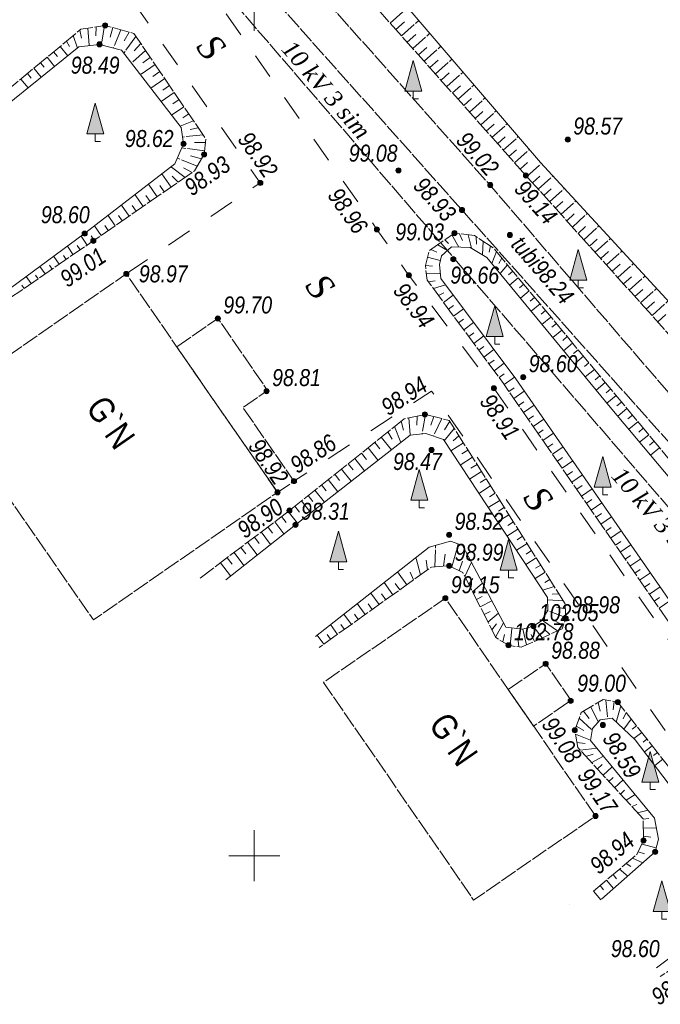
# Model space of a CAD drawing. Extents: x 333848 to 334623, y 4621401 to 4621702.
# Tile 3 of 10: x 333886 to 333924, y 4621541 to 4621599. Entities that reach past the tile are written whole.
import ezdxf
from ezdxf.enums import TextEntityAlignment as Align

# ---------------------------------------------------------------- set-up
doc = ezdxf.new("R2010")
doc.units = 0
doc.header["$MEASUREMENT"] = 0
doc.header["$PDMODE"] = 32
doc.header["$PDSIZE"] = 0.3
for name, pattern in [('Build_Contour_Extension_m1', [1, 1, 0]), ('Build_Contour_Notresid_m1', [1, 1, 0]), ('Commnctn_Electr_VLP_High_Built_m1', [1, 1, 0]), ('Footway_NotBorder_Line_m1', [3, 1.5, -1.5]), ('Hydrotech_Dry_Grooves_m1', [1, 1, 0]), ('Relef_Slope_Artificial_m1', [1, 1, 0])]:
    doc.linetypes.add(name, pattern=pattern)
for name, color, linetype, lineweight in [('AUTO#_ROADS_EXIST_L', 18, 'Continuous', 15), ('AUTO#_ROADS_MTRAL_T', 18, 'Continuous', 15), ('GREEN_VGTAT_SRVEY_B', 18, 'Continuous', 15)]:
    doc.layers.add(name, color=color, linetype=linetype, lineweight=lineweight)
for name, color, linetype in [('BUILD_COMMN_CNTUR_L', 18, 'Continuous'), ('BUILD_NORES_CNTUR_P', 18, 'Continuous'), ('BUILD_NORES_TITLE_T', 18, 'Continuous'), ('COMMN_OBJCT_ELCTR_L', 18, 'Continuous'), ('COMMN_OBJCT_ELCTR_T', 18, 'Continuous'), ('GEODS_POINT_GRID#_B', 18, 'Continuous'), ('HYDRO_TECHN_CANAL_L', 18, 'Continuous'), ('RELEF_POINT_PICKT_B', 18, 'Continuous'), ('RELEF_POINT_PICKT_T', 18, 'Continuous'), ('RELEF_SLOPE_#####_L', 18, 'Continuous')]:
    doc.layers.add(name, color=color, linetype=linetype)
doc.styles.add('БМ-431 (Times New Roman К)', font='timesi.ttf', dxfattribs={"height": 1})
doc.styles.add('Д-431 (Arial Narrow К)', font='ARIALNI.TTF', dxfattribs={"height": 1})
doc.styles.add('Р-131 (Arial Narrow)', font='ARIALN.TTF', dxfattribs={"height": 1})
doc.linetypes.add('Relef_Slope_Artificial_Botton_m1', pattern='A,0,[3,Topography.shx,S=0.25,R=0,X=0,Y=0],-1', length=1)

# ---------------------------------------------------------------- blocks, each defined once
blk = doc.blocks.new('PointHight_m1')
at = {"layer": 'RELEF_POINT_PICKT_B', "linetype": 'Continuous', "lineweight": 15}
h = blk.add_hatch(color=18, dxfattribs=at)
edge = h.paths.add_edge_path()
edge.add_arc((0, 0), 0.3, 0, 360)
at = {"layer": 'RELEF_POINT_PICKT_B', "color": 18, "linetype": 'Continuous', "lineweight": 15}
blk.add_circle((0, 0), 0.3, dxfattribs=at)
blk.add_point((0, 0), dxfattribs=at)
blk = doc.blocks.new('CrossCoord_m1')
at = {"layer": 'GEODS_POINT_GRID#_B', "color": 3, "lineweight": 20, "flags": 128}
for points in [[(0, 3), (0, -3)], [(-3, 0), (3, 0)]]:
    blk.add_lwpolyline(points, dxfattribs=at)
blk = doc.blocks.new('GreenPoplar_m1')
at = {"layer": 'GREEN_VGTAT_SRVEY_B', "linetype": 'Continuous', "lineweight": 13}
blk.add_hatch(color=18, dxfattribs=at).paths.add_polyline_path([(-1, 0.9), (1, 0.9), (0, 4.5)])
at = {"layer": 'GREEN_VGTAT_SRVEY_B', "color": 18, "linetype": 'Continuous', "lineweight": 13}
for p, q in [((-1, 0.9), (0, 4.5)), ((0, 4.5), (1, 0.9)), ((-1, 0.9), (1, 0.9))]:
    blk.add_line(p, q, dxfattribs=at)
blk.add_lwpolyline([(0.6, 0), (0, 0), (0, 0.9)], dxfattribs=at)

msp = doc.modelspace()

# ---------------------------------------------------------------- linework, layer by layer
at = {"layer": 'AUTO#_ROADS_EXIST_L', "color": 18, "linetype": 'Footway_NotBorder_Line_m1', "lineweight": 15, "flags": 128}
for points in [[(333892.48, 4621584.21), (333900.36, 4621589.56), (333890.52, 4621603.59), (333893.61, 4621606.26), (333907.22, 4621586.83), (333907.22, 4621586.83), (333909.057, 4621584.187), (333909.1, 4621584.13), (333914.1, 4621577.49), (333925.17, 4621561.56), (333933.09, 4621549.85), (333930.551, 4621548.057), (333918.5, 4621565.594), (333910.433, 4621577.325), (333902.34, 4621572.03)], [(333901.769, 4621572.851), (333901.769, 4621572.851)], [(333902.34, 4621572.03), (333902.34, 4621572.03)], [(333902.34, 4621572.03), (333902.34, 4621572.03)], [(333902.946, 4621571.234), (333902.946, 4621571.234)]]:
    msp.add_lwpolyline(points, dxfattribs=at)
at = {"layer": 'BUILD_COMMN_CNTUR_L', "color": 18, "linetype": 'Build_Contour_Extension_m1', "lineweight": 13, "flags": 128}
for points in [[(333895.45, 4621579.921), (333897.86, 4621581.59), (333900.788, 4621577.362), (333899.342, 4621576.361), (333902.34, 4621572.03), (333901.375, 4621571.362), (333895.45, 4621579.921)], [(333914.942, 4621559.774), (333917.14, 4621561.29), (333918.621, 4621559.144), (333916.423, 4621557.627), (333914.942, 4621559.774)]]:
    msp.add_lwpolyline(points, dxfattribs=at)
at = {"layer": 'BUILD_NORES_CNTUR_P', "color": 18, "linetype": 'Build_Contour_Notresid_m1', "lineweight": 13, "flags": 128}
for points in [[(333901.37, 4621571.37), (333892.48, 4621584.21), (333881.653, 4621576.714), (333890.543, 4621563.874)], [(333920.07, 4621552.34), (333911.24, 4621565.14), (333904.074, 4621560.196), (333912.904, 4621547.396)]]:
    msp.add_lwpolyline(points, close=True, dxfattribs=at)
at = {"layer": 'COMMN_OBJCT_ELCTR_L', "color": 1, "linetype": 'Commnctn_Electr_VLP_High_Built_m1', "lineweight": 20, "flags": 128}
msp.add_lwpolyline([(333899.356, 4621625.007), (333888.17, 4621612.52), (333940.7, 4621551.52), (333946.562, 4621543.997)], dxfattribs=at)
at = {"layer": 'HYDRO_TECHN_CANAL_L', "color": 3, "linetype": 'Hydrotech_Dry_Grooves_m1', "lineweight": 15, "flags": 128}
msp.add_lwpolyline([(333882.903, 4621620.78), (333889.94, 4621612.96), (333912.22, 4621587.97), (333931.26, 4621566.59), (333943.77, 4621552.13), (333944.258, 4621552.044), (333944.711, 4621552.212), (333944.937, 4621552.588), (333944.957, 4621553.142), (333932.66, 4621567.6), (333913.837, 4621589.461), (333891.17, 4621614.97), (333884.062, 4621621.824)], dxfattribs=at)
at = {"layer": 'RELEF_SLOPE_#####_L', "color": 18, "linetype": 'Relef_Slope_Artificial_m1', "lineweight": 15, "flags": 128}
for points in [[(333915.98, 4621590), (333898.746, 4621609.324), (333898.38, 4621610.64), (333898.68, 4621612.838), (333907.21, 4621623.23), (333917.88, 4621632.83), (333932.09, 4621645.5), (333942.787, 4621655.95), (333944.087, 4621656.041), (333945.545, 4621655.692), (333960.72, 4621644.07), (333978.35, 4621629.51), (333997.32, 4621614.02), (334007.676, 4621606.059), (334008.11, 4621604.78), (334007.631, 4621603.291), (334004.71, 4621600.03), (333995.66, 4621593.25), (333978.17, 4621581.88), (333956.91, 4621568.25), (333944.821, 4621558.912), (333943.38, 4621558.53), (333941.787, 4621559.132), (333934.39, 4621569.55), (333915.98, 4621590)], [(333907.993, 4621598.956), (333909.025, 4621599.877)], [(333908.326, 4621598.583), (333908.838, 4621599.04)], [(333908.659, 4621598.209), (333909.677, 4621599.117)], [(333878.416, 4621589.495), (333882.73, 4621592.72), (333889.809, 4621598.602), (333891.23, 4621598.82), (333892.923, 4621598.353), (333897.149, 4621592.165), (333897.05, 4621591.24), (333896.492, 4621590.274), (333890.54, 4621586.16), (333884.839, 4621582.242)], [(333889.74, 4621598.545), (333889.841, 4621598.068)], [(333890.214, 4621598.664), (333890.301, 4621597.635)], [(333890.709, 4621598.74), (333890.685, 4621598.21)], [(333891.203, 4621598.816), (333891.017, 4621597.68)], [(333891.685, 4621598.694), (333891.526, 4621598.141)], [(333892.167, 4621598.561), (333891.718, 4621597.497)], [(333892.649, 4621598.428), (333892.359, 4621597.917)], [(333908.991, 4621597.836), (333909.497, 4621598.287)], [(333909.324, 4621597.463), (333910.328, 4621598.358)], [(333888.971, 4621597.906), (333889.146, 4621597.587)], [(333889.355, 4621598.225), (333889.604, 4621597.494)], [(333893.045, 4621598.174), (333892.334, 4621597.186)], [(333893.327, 4621597.762), (333892.941, 4621597.33)], [(333888.201, 4621597.267), (333888.426, 4621596.997)], [(333888.586, 4621597.586), (333889.04, 4621597.04)], [(333893.609, 4621597.349), (333892.777, 4621596.613)], [(333909.657, 4621597.09), (333910.155, 4621597.534)], [(333909.99, 4621596.717), (333910.979, 4621597.599)], [(333887.432, 4621596.628), (333887.651, 4621596.364)], [(333887.817, 4621596.947), (333888.26, 4621596.414)], [(333894.173, 4621596.523), (333893.304, 4621595.93)], [(333893.891, 4621596.936), (333893.444, 4621596.631)], [(333910.322, 4621596.344), (333910.813, 4621596.781)], [(333910.655, 4621595.971), (333911.63, 4621596.84)], [(333886.663, 4621595.989), (333886.877, 4621595.731)], [(333887.048, 4621596.308), (333887.481, 4621595.787)], [(333894.455, 4621596.11), (333894.033, 4621595.822)], [(333910.988, 4621595.597), (333911.472, 4621596.029)], [(333911.321, 4621595.224), (333912.281, 4621596.08)], [(333886.279, 4621595.669), (333886.702, 4621595.16)], [(333894.737, 4621595.697), (333893.917, 4621595.137)], [(333895.301, 4621594.871), (333894.529, 4621594.344)], [(333895.019, 4621595.284), (333894.621, 4621595.012)], [(333911.654, 4621594.851), (333912.13, 4621595.276)], [(333911.986, 4621594.478), (333912.932, 4621595.321)], [(333895.583, 4621594.458), (333895.209, 4621594.203)], [(333912.319, 4621594.105), (333912.788, 4621594.523)], [(333912.652, 4621593.732), (333913.583, 4621594.562)], [(333895.865, 4621594.045), (333895.142, 4621593.552)], [(333896.147, 4621593.633), (333895.797, 4621593.394)], [(333912.985, 4621593.358), (333913.447, 4621593.77)], [(333913.318, 4621592.985), (333914.234, 4621593.803)], [(333896.429, 4621593.22), (333895.65, 4621592.893)], [(333913.983, 4621592.239), (333914.885, 4621593.043)], [(333896.711, 4621592.807), (333896.228, 4621592.697)], [(333913.65, 4621592.612), (333914.105, 4621593.018)], [(333896.993, 4621592.394), (333895.793, 4621592.259)], [(333897.125, 4621591.943), (333896.483, 4621591.937)], [(333914.316, 4621591.866), (333914.763, 4621592.265)], [(333914.649, 4621591.493), (333915.536, 4621592.284)], [(333897.072, 4621591.446), (333895.747, 4621591.622)], [(333914.982, 4621591.119), (333915.422, 4621591.512)], [(333915.314, 4621590.746), (333916.187, 4621591.525)], [(333896.654, 4621590.554), (333895.483, 4621591.014)], [(333896.904, 4621590.987), (333896.259, 4621591.152)], [(333915.647, 4621590.373), (333916.08, 4621590.759)], [(333895.935, 4621589.889), (333895.102, 4621590.499)], [(333896.346, 4621590.173), (333895.849, 4621590.442)], [(333916.033, 4621589.941), (333916.889, 4621590.711)], [(333895.112, 4621589.32), (333894.578, 4621590.094)], [(333895.524, 4621589.605), (333895.182, 4621589.951)], [(333916.368, 4621589.569), (333916.798, 4621589.956)], [(333916.702, 4621589.198), (333917.567, 4621589.976)], [(333894.29, 4621588.752), (333893.785, 4621589.482)], [(333894.701, 4621589.036), (333894.441, 4621589.412)], [(333917.037, 4621588.826), (333917.471, 4621589.217)], [(333917.371, 4621588.455), (333918.244, 4621589.241)], [(333893.467, 4621588.183), (333892.993, 4621588.87)], [(333893.879, 4621588.468), (333893.634, 4621588.822)], [(333917.706, 4621588.083), (333918.145, 4621588.478)], [(333918.04, 4621587.711), (333918.922, 4621588.505)], [(333892.645, 4621587.615), (333892.2, 4621588.257)], [(333893.056, 4621587.899), (333892.826, 4621588.231)], [(333891.822, 4621587.046), (333891.408, 4621587.645)], [(333892.233, 4621587.33), (333892.019, 4621587.641)], [(333918.375, 4621587.34), (333918.818, 4621587.739)], [(333918.709, 4621586.968), (333919.6, 4621587.77)], [(333890.999, 4621586.478), (333890.616, 4621587.033)], [(333891.411, 4621586.762), (333891.211, 4621587.05)], [(333919.044, 4621586.597), (333919.491, 4621586.999)], [(333919.378, 4621586.225), (333920.278, 4621587.035)], [(333890.176, 4621585.91), (333889.821, 4621586.426)], [(333890.588, 4621586.193), (333890.404, 4621586.46)], [(333937.409, 4621558.107), (333941.021, 4621554.024), (333941.16, 4621553.19), (333940.7, 4621551.52), (333936.74, 4621548.839), (333935.148, 4621548.7), (333934.28, 4621549.21), (333925.67, 4621561.871), (333914.66, 4621577.766), (333910.165, 4621583.849), (333910.064, 4621584.706), (333910.302, 4621585.585), (333911.77, 4621586.61), (333912.947, 4621586.475), (333914.075, 4621585.735), (333930.47, 4621566.01), (333937.409, 4621558.107)], [(333911.204, 4621586.215), (333911.431, 4621586.009)], [(333911.614, 4621586.501), (333912.036, 4621585.792)], [(333912.078, 4621586.575), (333912.247, 4621586.179)], [(333912.575, 4621586.518), (333912.781, 4621585.728)], [(333913.052, 4621586.406), (333913.078, 4621585.968)], [(333913.47, 4621586.132), (333913.429, 4621585.333)], [(333919.713, 4621585.853), (333920.165, 4621586.26)], [(333920.048, 4621585.482), (333920.956, 4621586.299)], [(333889.352, 4621585.343), (333889.015, 4621585.834)], [(333889.764, 4621585.627), (333889.591, 4621585.878)], [(333910.385, 4621585.642), (333910.731, 4621585.487)], [(333910.795, 4621585.928), (333911.36, 4621585.585)], [(333913.888, 4621585.857), (333913.812, 4621585.487)], [(333914.251, 4621585.522), (333913.976, 4621584.823)], [(333920.382, 4621585.11), (333920.838, 4621585.521)], [(333920.717, 4621584.739), (333921.634, 4621585.564)], [(333888.528, 4621584.777), (333888.209, 4621585.241)], [(333888.94, 4621585.06), (333888.776, 4621585.299)], [(333910.198, 4621585.199), (333910.945, 4621584.992)], [(333914.571, 4621585.138), (333914.394, 4621584.834)], [(333887.704, 4621584.211), (333887.403, 4621584.648)], [(333888.116, 4621584.494), (333887.961, 4621584.719)], [(333910.067, 4621584.716), (333910.49, 4621584.667)], [(333914.891, 4621584.753), (333914.458, 4621584.237)], [(333915.21, 4621584.369), (333914.955, 4621584.156)], [(333921.051, 4621584.367), (333921.512, 4621584.782)], [(333921.386, 4621583.995), (333922.311, 4621584.829)], [(333886.88, 4621583.644), (333886.597, 4621584.055)], [(333887.292, 4621583.927), (333887.146, 4621584.139)], [(333910.121, 4621584.22), (333910.951, 4621584.241)], [(333910.24, 4621583.747), (333910.633, 4621583.813)], [(333915.53, 4621583.984), (333915.017, 4621583.558)], [(333921.72, 4621583.624), (333922.185, 4621584.042)], [(333922.055, 4621583.252), (333922.989, 4621584.093)], [(333886.468, 4621583.361), (333886.331, 4621583.56)], [(333910.537, 4621583.345), (333911.252, 4621583.574)], [(333915.849, 4621583.6), (333915.592, 4621583.386)], [(333916.169, 4621583.215), (333915.653, 4621582.786)], [(333922.389, 4621582.881), (333922.859, 4621583.303)], [(333922.724, 4621582.509), (333923.667, 4621583.358)], [(333910.834, 4621582.943), (333911.157, 4621583.107)], [(333911.131, 4621582.541), (333911.707, 4621582.966)], [(333916.489, 4621582.831), (333916.23, 4621582.615)], [(333923.393, 4621581.766), (333924.345, 4621582.623)], [(333911.428, 4621582.139), (333911.717, 4621582.352)], [(333911.726, 4621581.737), (333912.305, 4621582.165)], [(333916.808, 4621582.446), (333916.288, 4621582.014)], [(333917.128, 4621582.062), (333916.867, 4621581.845)], [(333923.058, 4621582.137), (333923.532, 4621582.564)], [(333912.023, 4621581.335), (333912.314, 4621581.55)], [(333917.447, 4621581.677), (333916.924, 4621581.242)], [(333923.727, 4621581.394), (333924.206, 4621581.825)], [(333912.32, 4621580.933), (333912.904, 4621581.364)], [(333917.767, 4621581.293), (333917.504, 4621581.074)], [(333918.087, 4621580.908), (333917.559, 4621580.47)], [(333912.617, 4621580.531), (333912.91, 4621580.747)], [(333912.914, 4621580.129), (333913.502, 4621580.563)], [(333918.406, 4621580.524), (333918.142, 4621580.304)], [(333913.212, 4621579.726), (333913.506, 4621579.944)], [(333913.509, 4621579.324), (333914.101, 4621579.762)], [(333918.726, 4621580.139), (333918.195, 4621579.698)], [(333919.046, 4621579.755), (333918.779, 4621579.533)], [(333913.806, 4621578.922), (333914.104, 4621579.14)], [(333919.365, 4621579.37), (333918.83, 4621578.926)], [(333914.103, 4621578.52), (333914.703, 4621578.955)], [(333919.685, 4621578.986), (333919.416, 4621578.763)], [(333920.004, 4621578.601), (333919.466, 4621578.153)], [(333914.4, 4621578.118), (333914.702, 4621578.335)], [(333914.696, 4621577.715), (333915.305, 4621578.149)], [(333920.324, 4621578.217), (333920.054, 4621577.992)], [(333914.981, 4621577.304), (333915.288, 4621577.521)], [(333920.644, 4621577.832), (333920.101, 4621577.381)], [(333920.963, 4621577.447), (333920.691, 4621577.221)], [(333915.265, 4621576.893), (333915.883, 4621577.325)], [(333921.283, 4621577.063), (333920.737, 4621576.609)], [(333915.55, 4621576.482), (333915.86, 4621576.697)], [(333915.835, 4621576.071), (333916.455, 4621576.5)], [(333921.602, 4621576.678), (333921.329, 4621576.451)], [(333921.922, 4621576.294), (333921.378, 4621575.842)], [(333896.824, 4621566.318), (333902.07, 4621570.3), (333908.827, 4621575.691), (333910.04, 4621575.95), (333911.465, 4621575.598), (333918.287, 4621564.821), (333918.32, 4621563.96), (333918.117, 4621563.35), (333915.694, 4621562.257), (333914.95, 4621562.38), (333914.207, 4621562.828), (333912.261, 4621566.663), (333911.47, 4621567.05), (333910.429, 4621566.979), (333903.816, 4621562.245)], [(333909.092, 4621575.747), (333909.178, 4621574.728)], [(333909.58, 4621575.852), (333909.554, 4621575.311)], [(333910.069, 4621575.943), (333909.876, 4621574.812)], [(333910.555, 4621575.823), (333910.386, 4621575.31)], [(333911.04, 4621575.703), (333910.549, 4621574.678)], [(333916.119, 4621575.66), (333916.43, 4621575.875)], [(333916.404, 4621575.249), (333917.025, 4621575.679)], [(333922.242, 4621575.909), (333921.971, 4621575.684)], [(333908.257, 4621575.236), (333908.624, 4621574.298)], [(333908.648, 4621575.547), (333908.774, 4621575.031)], [(333911.766, 4621575.123), (333911.175, 4621574.397)], [(333911.499, 4621575.546), (333911.189, 4621575.053)], [(333922.561, 4621575.525), (333922.022, 4621575.076)], [(333922.881, 4621575.14), (333922.612, 4621574.917)], [(333907.475, 4621574.612), (333908.07, 4621573.866)], [(333907.866, 4621574.924), (333908.106, 4621574.503)], [(333912.033, 4621574.701), (333911.701, 4621574.402)], [(333916.689, 4621574.838), (333917, 4621575.053)], [(333916.974, 4621574.427), (333917.596, 4621574.857)], [(333923.2, 4621574.756), (333922.665, 4621574.311)], [(333906.693, 4621573.988), (333907.282, 4621573.25)], [(333907.084, 4621574.3), (333907.38, 4621573.929)], [(333912.301, 4621574.278), (333911.561, 4621573.81)], [(333917.258, 4621574.016), (333917.569, 4621574.231)], [(333917.543, 4621573.605), (333918.166, 4621574.036)], [(333923.52, 4621574.371), (333923.253, 4621574.15)], [(333923.84, 4621573.987), (333923.309, 4621573.546)], [(333905.912, 4621573.365), (333906.494, 4621572.634)], [(333906.302, 4621573.676), (333906.595, 4621573.309)], [(333912.836, 4621573.434), (333912.112, 4621572.975)], [(333912.568, 4621573.856), (333912.202, 4621573.624)], [(333917.828, 4621573.194), (333918.139, 4621573.409)], [(333905.521, 4621573.053), (333905.81, 4621572.69)], [(333913.103, 4621573.011), (333912.745, 4621572.784)], [(333918.112, 4621572.782), (333918.736, 4621573.214)], [(333904.739, 4621572.429), (333905.025, 4621572.07)], [(333905.13, 4621572.741), (333905.706, 4621572.019)], [(333913.37, 4621572.589), (333912.662, 4621572.14)], [(333918.397, 4621572.371), (333918.709, 4621572.588)], [(333918.682, 4621571.96), (333919.306, 4621572.393)], [(333903.957, 4621571.806), (333904.241, 4621571.451)], [(333904.348, 4621572.117), (333904.918, 4621571.403)], [(333913.905, 4621571.744), (333913.213, 4621571.305)], [(333913.638, 4621572.166), (333913.288, 4621571.944)], [(333918.966, 4621571.549), (333919.279, 4621571.766)], [(333903.176, 4621571.182), (333903.454, 4621570.83)], [(333903.566, 4621571.494), (333904.13, 4621570.788)], [(333914.173, 4621571.321), (333913.83, 4621571.104)], [(333919.251, 4621571.138), (333919.876, 4621571.572)], [(333902.394, 4621570.558), (333902.667, 4621570.208)], [(333902.785, 4621570.87), (333903.337, 4621570.168)], [(333914.44, 4621570.899), (333913.763, 4621570.47)], [(333914.707, 4621570.476), (333914.373, 4621570.264)], [(333919.536, 4621570.727), (333919.849, 4621570.944)], [(333919.82, 4621570.316), (333920.447, 4621570.75)], [(333901.603, 4621569.946), (333901.876, 4621569.592)], [(333902.002, 4621570.248), (333902.544, 4621569.549)], [(333914.975, 4621570.054), (333914.314, 4621569.635)], [(333920.105, 4621569.905), (333920.418, 4621570.122)], [(333920.39, 4621569.494), (333921.017, 4621569.929)], [(333900.807, 4621569.341), (333901.082, 4621568.979)], [(333901.205, 4621569.644), (333901.752, 4621568.928)], [(333915.242, 4621569.631), (333914.916, 4621569.424)], [(333920.675, 4621569.083), (333920.988, 4621569.3)], [(333900.01, 4621568.737), (333900.29, 4621568.368)], [(333900.409, 4621569.039), (333900.963, 4621568.308)], [(333915.51, 4621569.209), (333914.864, 4621568.8)], [(333915.777, 4621568.786), (333915.458, 4621568.584)], [(333920.959, 4621568.672), (333921.587, 4621569.107)], [(333899.612, 4621568.434), (333900.176, 4621567.691)], [(333910.63, 4621566.993), (333910.671, 4621568.258)], [(333911.612, 4621566.981), (333911.999, 4621568.333)], [(333916.045, 4621568.364), (333915.415, 4621567.965)], [(333921.244, 4621568.261), (333921.558, 4621568.479)], [(333921.529, 4621567.85), (333922.157, 4621568.286)], [(333898.816, 4621567.83), (333899.39, 4621567.073)], [(333899.214, 4621568.132), (333899.499, 4621567.757)], [(333911.129, 4621567.027), (333911.234, 4621567.732)], [(333916.312, 4621567.941), (333916.001, 4621567.744)], [(333921.813, 4621567.439), (333922.128, 4621567.657)], [(333898.019, 4621567.225), (333898.603, 4621566.456)], [(333898.417, 4621567.527), (333898.707, 4621567.146)], [(333909.78, 4621566.514), (333909.511, 4621567.546)], [(333910.186, 4621566.805), (333910.121, 4621567.389)], [(333912.061, 4621566.761), (333912.256, 4621567.316)], [(333912.386, 4621566.415), (333912.775, 4621567.259)], [(333916.579, 4621567.519), (333915.965, 4621567.13)], [(333916.847, 4621567.096), (333916.544, 4621566.904)], [(333922.098, 4621567.028), (333922.728, 4621567.464)], [(333908.966, 4621565.932), (333908.424, 4621566.69)], [(333909.373, 4621566.223), (333909.17, 4621566.67)], [(333917.114, 4621566.674), (333916.516, 4621566.295)], [(333922.383, 4621566.617), (333922.698, 4621566.835)], [(333922.667, 4621566.206), (333923.298, 4621566.643)], [(333908.153, 4621565.349), (333907.637, 4621566.07)], [(333908.56, 4621565.641), (333908.295, 4621566.01)], [(333912.613, 4621565.97), (333912.856, 4621566.308)], [(333912.839, 4621565.524), (333913.423, 4621566.036)], [(333917.649, 4621565.829), (333916.967, 4621565.61)], [(333917.382, 4621566.251), (333917.086, 4621566.064)], [(333922.952, 4621565.795), (333923.267, 4621566.013)], [(333907.34, 4621564.767), (333906.851, 4621565.451)], [(333907.747, 4621565.058), (333907.495, 4621565.41)], [(333913.065, 4621565.078), (333913.406, 4621565.251)], [(333917.916, 4621565.406), (333917.53, 4621565.374)], [(333923.237, 4621565.384), (333923.868, 4621565.821)], [(333906.527, 4621564.185), (333906.064, 4621564.832)], [(333906.934, 4621564.476), (333906.696, 4621564.809)], [(333913.292, 4621564.632), (333913.981, 4621564.982)], [(333918.184, 4621564.984), (333917.245, 4621565.051)], [(333923.521, 4621564.973), (333923.837, 4621565.192)], [(333923.806, 4621564.562), (333924.438, 4621565)], [(333905.714, 4621563.603), (333905.278, 4621564.213)], [(333906.12, 4621563.894), (333905.896, 4621564.208)], [(333913.518, 4621564.186), (333913.867, 4621564.363)], [(333913.744, 4621563.74), (333914.365, 4621564.257)], [(333918.318, 4621564.014), (333917.246, 4621564.416)], [(333918.299, 4621564.514), (333917.777, 4621564.623)], [(333904.901, 4621563.021), (333904.491, 4621563.593)], [(333905.307, 4621563.312), (333905.096, 4621563.608)], [(333913.971, 4621563.295), (333914.243, 4621563.634)], [(333914.197, 4621562.849), (333914.665, 4621563.691)], [(333917.842, 4621563.225), (333916.93, 4621563.858)], [(333918.18, 4621563.537), (333917.634, 4621563.837)], [(333904.088, 4621562.439), (333903.705, 4621562.974)], [(333904.494, 4621562.73), (333904.296, 4621563.007)], [(333914.616, 4621562.582), (333914.727, 4621563.011)], [(333915.058, 4621562.362), (333915.155, 4621563.4)], [(333916.018, 4621562.403), (333915.79, 4621563.322)], [(333916.474, 4621562.609), (333916.286, 4621563.009)], [(333916.93, 4621562.814), (333916.407, 4621563.496)], [(333917.386, 4621563.02), (333917.031, 4621563.345)], [(333915.552, 4621562.281), (333915.512, 4621562.82)], [(333919.955, 4621547.93), (333922.498, 4621550.067), (333922.9, 4621550.9), (333922.875, 4621552.165), (333919.027, 4621556.374), (333918.85, 4621557.38), (333919.232, 4621558.434), (333920.517, 4621559.183), (333921.39, 4621559.04), (333929.391, 4621548.823), (333929.76, 4621547.5), (333929.569, 4621546.728), (333924.96, 4621543.63), (333923.881, 4621542.905)], [(333920.219, 4621559.009), (333920.347, 4621558.511)], [(333920.67, 4621559.157), (333920.777, 4621558.052)], [(333921.164, 4621559.077), (333921.118, 4621558.574)], [(333919.355, 4621558.505), (333919.69, 4621558.074)], [(333919.787, 4621558.757), (333920.228, 4621557.87)], [(333921.557, 4621558.827), (333921.294, 4621557.862)], [(333921.865, 4621558.433), (333921.691, 4621558.044)], [(333919.11, 4621558.098), (333919.87, 4621557.393)], [(333922.173, 4621558.039), (333921.738, 4621557.446)], [(333918.891, 4621557.147), (333919.776, 4621556.792)], [(333918.94, 4621557.628), (333919.381, 4621557.36)], [(333922.482, 4621557.646), (333922.221, 4621557.442)], [(333922.79, 4621557.252), (333922.329, 4621556.891)], [(333918.977, 4621556.654), (333919.472, 4621556.605)], [(333923.098, 4621556.859), (333922.872, 4621556.681)], [(333919.172, 4621556.215), (333920.16, 4621556.321)], [(333923.407, 4621556.465), (333922.949, 4621556.106)], [(333923.715, 4621556.071), (333923.483, 4621555.89)], [(333919.51, 4621555.846), (333919.931, 4621555.966)], [(333919.847, 4621555.477), (333920.547, 4621555.851)], [(333924.023, 4621555.678), (333923.555, 4621555.311)], [(333920.184, 4621555.108), (333920.462, 4621555.362)], [(333920.522, 4621554.739), (333921.059, 4621555.23)], [(333920.859, 4621554.37), (333921.118, 4621554.607)], [(333921.197, 4621554.001), (333921.696, 4621554.458)], [(333921.534, 4621553.632), (333921.774, 4621553.852)], [(333921.871, 4621553.263), (333922.395, 4621553.609)], [(333922.209, 4621552.894), (333922.493, 4621553.02)], [(333922.546, 4621552.525), (333923.158, 4621552.684)], [(333922.875, 4621552.153), (333923.207, 4621552.187)], [(333922.885, 4621551.653), (333923.65, 4621551.634)], [(333922.895, 4621551.153), (333923.326, 4621551.099)], [(333922.576, 4621550.227), (333922.943, 4621550.11)], [(333922.793, 4621550.678), (333923.639, 4621550.463)], [(333922.252, 4621549.86), (333922.861, 4621549.596)], [(333921.486, 4621549.216), (333921.962, 4621548.804)], [(333921.869, 4621549.538), (333922.14, 4621549.369)], [(333920.72, 4621548.573), (333921.137, 4621548.077)], [(333921.103, 4621548.895), (333921.308, 4621548.651)], [(333919.955, 4621547.93), (333920.386, 4621547.416)], [(333920.338, 4621548.251), (333920.55, 4621547.999)], [(333918.513, 4621547.145), (333918.513, 4621547.145)]]:
    msp.add_lwpolyline(points, dxfattribs=at)
at = {"layer": 'RELEF_SLOPE_#####_L', "color": 18, "linetype": 'Relef_Slope_Artificial_Botton_m1', "lineweight": 15, "flags": 128}
for points in [[(333916.834, 4621590.771), (333900.911, 4621609.339), (333900.46, 4621610.94), (333900.69, 4621612.639), (333908.349, 4621622.467), (333919.477, 4621632.234), (333932.82, 4621644.12), (333942.369, 4621653.31), (333944.119, 4621653.811), (333946.111, 4621653.304), (333959.451, 4621643.086), (333977.219, 4621628.47), (333996.18, 4621612.83), (334005.577, 4621605.827), (334005.842, 4621604.681), (334005.529, 4621603.288), (334004.172, 4621600.777), (333994.64, 4621594.095), (333977.287, 4621582.983), (333956.291, 4621569.25), (333945.09, 4621560.685), (333943.713, 4621560.374), (333942.268, 4621561.134), (333935.756, 4621570.244), (333916.834, 4621590.771)], [(333879.349, 4621589.316), (333883.02, 4621592.2), (333889.683, 4621597.558), (333890.9, 4621597.71), (333892.188, 4621597.375), (333895.714, 4621592.811), (333895.85, 4621591.86), (333895.34, 4621590.683), (333890.03, 4621586.58), (333884.834, 4621582.758)], [(333936.787, 4621557.621), (333940.329, 4621553.843), (333940.37, 4621552.957), (333940.114, 4621551.873), (333936.629, 4621549.893), (333935.589, 4621549.791), (333934.628, 4621550.094), (333926.249, 4621562.391), (333915.381, 4621578.048), (333910.982, 4621583.936), (333910.897, 4621584.773), (333911.006, 4621585.27), (333911.606, 4621585.803), (333912.703, 4621585.775), (333913.684, 4621585.178), (333920.931, 4621576.373), (333930.002, 4621565.584), (333936.787, 4621557.621)], [(333898.322, 4621566.235), (333902.43, 4621569.46), (333909.174, 4621574.728), (333910.098, 4621574.839), (333911.125, 4621574.472), (333917.241, 4621565.195), (333917.263, 4621564.445), (333916.912, 4621563.827), (333916.42, 4621563.5), (333915.782, 4621563.32), (333914.796, 4621563.445), (333912.252, 4621568.246), (333911.541, 4621568.49), (333910.284, 4621568.155), (333903.604, 4621562.894)], [(333920.431, 4621547.455), (333923.58, 4621550.23), (333923.769, 4621550.977), (333923.544, 4621552.215), (333919.775, 4621556.788), (333919.886, 4621557.49), (333920.342, 4621557.996), (333921.054, 4621558.088), (333922.402, 4621556.823), (333928.664, 4621548.61), (333928.745, 4621547.616), (333928.478, 4621547.011), (333923.653, 4621543.408)]]:
    msp.add_lwpolyline(points, dxfattribs=at)

# ---------------------------------------------------------------- block references
at = {"layer": 'GEODS_POINT_GRID#_B', "color": 3, "xscale": 0.5, "yscale": 0.5, "zscale": 0.5}
for p in [(333900, 4621600), (333900, 4621550)]:
    msp.add_blockref('CrossCoord_m1', p, dxfattribs=at)
at = {"layer": 'GREEN_VGTAT_SRVEY_B', "color": 18, "xscale": 0.5, "yscale": 0.5, "zscale": 0.5}
for p in [(333909.356, 4621594.505), (333890.655, 4621591.999), (333919.058, 4621583.398), (333914.143, 4621580.08), (333920.501, 4621571.228), (333909.705, 4621570.461), (333904.956, 4621566.828), (333914.962, 4621566.338), (333923.293, 4621553.889), (333923.971, 4621546.269)]:
    msp.add_blockref('GreenPoplar_m1', p, dxfattribs=at)
at = {"layer": 'RELEF_POINT_PICKT_B', "color": 18, "xscale": 0.5, "yscale": 0.5, "zscale": 0.5}
for p in [(333891.23, 4621598.82, 98.893), (333890.9, 4621597.71, 98.486), (333895.85, 4621591.86, 98.622), (333918.44, 4621592.11, 98.574), (333897.05, 4621591.24, 98.93), (333908.48, 4621590.3, 99.076), (333915.98, 4621590, 99.143), (333900.36, 4621589.56, 98.916), (333913.88, 4621589.44, 99.015), (333912.22, 4621587.97, 98.927), (333890.03, 4621586.58, 98.595), (333907.22, 4621586.83, 98.963), (333911.77, 4621586.61, 99.031), (333890.54, 4621586.16, 99.006), (333915.04, 4621586.5, 98.243), (333911.71, 4621585.08, 98.66), (333892.48, 4621584.21, 98.966), (333909.1, 4621584.13, 98.943), (333897.86, 4621581.59, 99.704), (333915.82, 4621578.14, 98.599), (333900.73, 4621577.32, 98.806), (333914.1, 4621577.49, 98.911), (333910.04, 4621575.95, 98.944), (333910.43, 4621573.86, 98.474), (333902.34, 4621572.03, 98.862), (333901.37, 4621571.37, 98.92), (333902.07, 4621570.3, 98.895), (333902.43, 4621569.46, 98.314), (333911.46, 4621568.87, 98.521), (333911.47, 4621567.05, 98.993), (333911.24, 4621565.14, 99.149), (333918.32, 4621563.96, 98.977), (333916.42, 4621563.5, 102.048), (333914.95, 4621562.38, 102.775), (333917.14, 4621561.29, 98.882), (333918.61, 4621559.11, 99.085), (333921.39, 4621559.04, 99.001), (333920.51, 4621557.69, 98.592), (333918.85, 4621557.38, 99.075), (333920.07, 4621552.34, 99.169), (333922.9, 4621550.9, 98.937), (333923.58, 4621550.23, 98.622)]:
    msp.add_blockref('PointHight_m1', p, dxfattribs=at)

# ---------------------------------------------------------------- texts
at = {"layer": 'AUTO#_ROADS_MTRAL_T', "color": 18, "style": 'БМ-431 (Times New Roman К)'}
for rotation, p in [(308.47144, (333896.878, 4621597.087)), (306.8734, (333903.277, 4621583.031)), (304.79945, (333916.08, 4621570.571))]:
    msp.add_text('S', height=1.5, rotation=rotation, dxfattribs=at).set_placement(p, align=Align.CENTER)
at = {"layer": 'BUILD_NORES_TITLE_T', "color": 18, "style": 'Р-131 (Arial Narrow)'}
for rotation, p in [(304.69748, (333891.6, 4621575.502)), (304.5996, (333911.758, 4621556.875))]:
    msp.add_text('G`N', height=1.5, rotation=rotation, dxfattribs=at).set_placement(p, align=Align.MIDDLE)
at = {"layer": 'COMMN_OBJCT_ELCTR_T', "color": 18, "linetype": 'Continuous', "style": 'БМ-431 (Times New Roman К)'}
for p in [(333904.252, 4621595.059), (333923.65, 4621569.965)]:
    msp.add_text('10 kV 3 sim', height=1, rotation=310.73331, dxfattribs=at).set_placement(p, align=Align.MIDDLE)
at = {"layer": 'RELEF_POINT_PICKT_T', "color": 18, "style": 'Д-431 (Arial Narrow К)'}
for s, p in [('98.49', (333889.216, 4621596.486, 98.486)), ('98.57', (333918.765, 4621592.907, 98.574)), ('98.62', (333892.394, 4621592.173, 98.622)), ('99.08', (333905.563, 4621591.314, 99.076)), ('98.60', (333887.459, 4621587.694, 98.595)), ('99.03', (333908.295, 4621586.682, 99.031)), ('98.97', (333893.219, 4621584.216, 98.966)), ('98.66', (333911.537, 4621584.141, 98.66)), ('99.70', (333898.185, 4621582.387, 99.704)), ('98.60', (333916.145, 4621578.937, 98.599)), ('98.81', (333901.055, 4621578.117, 98.806)), ('98.47', (333908.165, 4621573.184, 98.474)), ('98.31', (333902.755, 4621570.257, 98.314)), ('98.52', (333911.785, 4621569.667, 98.521)), ('98.99', (333911.795, 4621567.847, 98.993)), ('99.15', (333911.565, 4621565.937, 99.149)), ('98.98', (333918.645, 4621564.757, 98.977)), ('102.05', (333916.745, 4621564.297, 102.048)), ('102.78', (333915.275, 4621563.177, 102.775)), ('98.88', (333917.465, 4621562.087, 98.882)), ('99.00', (333918.992, 4621560.149, 99.001)), ('98.60', (333920.977, 4621544.544, 98.599))]:
    msp.add_text(s, height=1, dxfattribs=at).set_placement(p, align=Align.MIDDLE_LEFT)
for s, rotation, p in [('98.92', 305.04407, (333899.4, 4621592.396, 98.916)), ('99.02', 311.62464, (333912.192, 4621592.346, 99.015)), ('98.93', 34.65139, (333896.061, 4621589.172, 98.93)), ('98.93', 311.71881, (333909.668, 4621589.673, 98.927)), ('99.14', 311.99496, (333915.607, 4621589.488, 99.143)), ('98.96', 305.00983, (333904.685, 4621589.099, 98.963)), ('tubi98.24', 310.72861, (333915.422, 4621586.224, 98.243)), ('99.01', 34.49999, (333888.742, 4621583.795, 99.006)), ('98.94', 306.98019, (333908.526, 4621583.505, 98.943)), ('98.94', 33.19603, (333907.619, 4621576.259, 98.944)), ('98.91', 304.79603, (333913.631, 4621576.983, 98.911)), ('98.92', 304.69748, (333900.025, 4621574.352, 98.92)), ('98.86', 33.19603, (333902.267, 4621572.858, 98.862)), ('98.90', 34.69748, (333899.17, 4621569.032, 98.895)), ('99.08', 304.5996, (333917.278, 4621557.987, 99.075)), ('98.59', 301.51867, (333920.877, 4621557.146, 98.592)), ('99.17', 304.5996, (333919.376, 4621554.999, 99.169)), ('98.94', 40.04402, (333919.946, 4621549.25, 98.937)), ('98.83', 33.91366, (333923.513, 4621541.586, 98.832))]:
    msp.add_text(s, height=1, rotation=rotation, dxfattribs=at).set_placement(p, align=Align.MIDDLE_LEFT)

doc.saveas('drawing.dxf')
